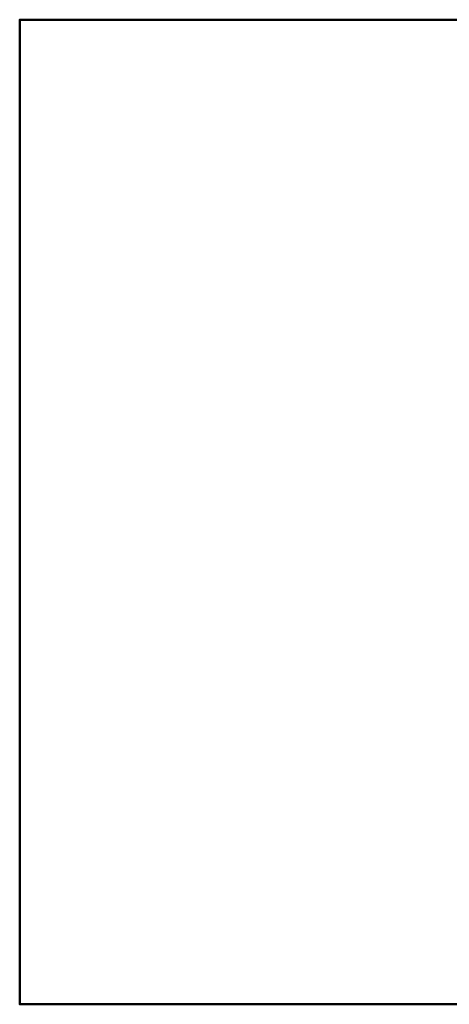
# Model space of a CAD drawing. Header units: millimetres. Extents: x -2000 to 2000, y -2000 to 2000.
# Tile 1 of 184: x -2000 to -255, y -2000 to 2000. Entities that reach past the tile are written whole.
import ezdxf

# ---------------------------------------------------------------- set-up
doc = ezdxf.new("R2010")
doc.units = ezdxf.units.MM
doc.layers.add('A-FLOR', color=192, linetype='Continuous', lineweight=50)

msp = doc.modelspace()

# ---------------------------------------------------------------- meshes
at = {"layer": 'A-FLOR'}
mesh = msp.add_polyface(dxfattribs=at)
corners = [(2000, 2000, -300), (2000, -2000, -300), (-2000, -2000, -300), (-2000, 2000, -300)]
mesh.append_faces([[corners[k] for k in face] for face in [(3, 0, 1, 2)]])
mesh = msp.add_polyface(dxfattribs=at)
corners = [(2000, 2000), (-2000, 2000), (-2000, -2000), (2000, -2000)]
mesh.append_faces([[corners[k] for k in face] for face in [(2, 3, 0, 1)]])
mesh = msp.add_polyface(dxfattribs=at)
corners = [(-2000, 2000, -300), (-2000, -2000, -300), (-2000, -2000), (-2000, 2000)]
mesh.append_faces([[corners[k] for k in face] for face in [(0, 1, 2, 3)]])
mesh = msp.add_polyface(dxfattribs=at)
corners = [(2000, 2000, -300), (-2000, 2000, -300), (-2000, 2000), (2000, 2000)]
mesh.append_faces([[corners[k] for k in face] for face in [(0, 1, 2, 3)]])
mesh = msp.add_polyface(dxfattribs=at)
corners = [(-2000, -2000, -300), (2000, -2000, -300), (2000, -2000), (-2000, -2000)]
mesh.append_faces([[corners[k] for k in face] for face in [(0, 1, 2, 3)]])

doc.saveas('drawing.dxf')
